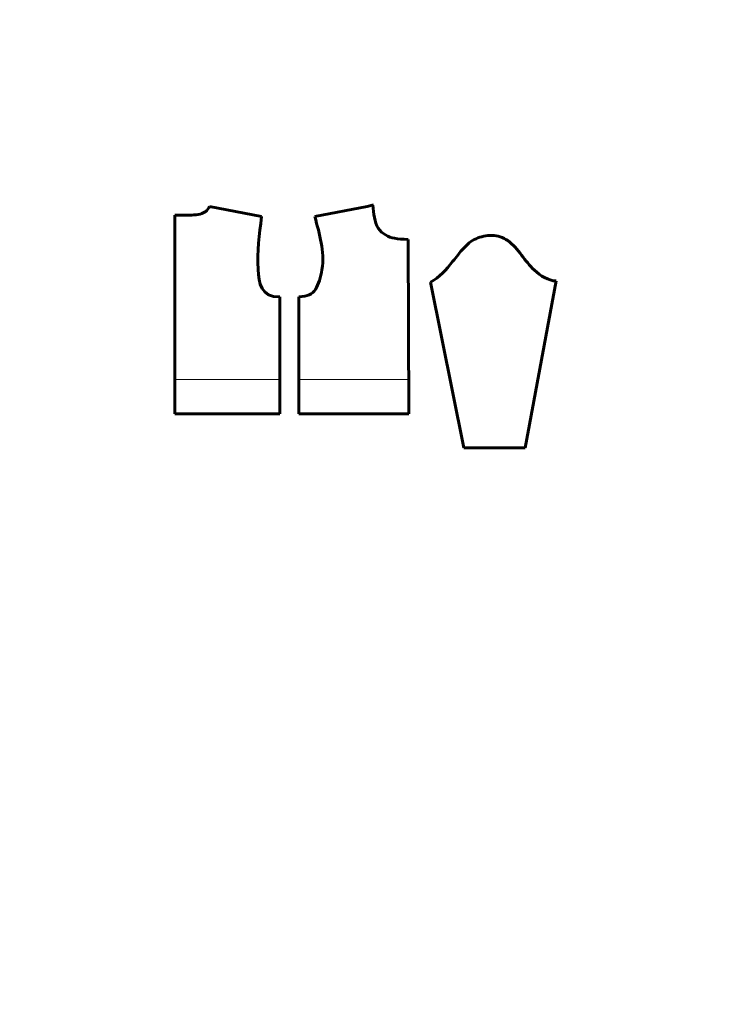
# Model space of a CAD drawing. Header units: millimetres. Extents: x 0 to 210, y 0 to 297.
import ezdxf

# ---------------------------------------------------------------- set-up
doc = ezdxf.new("R2010")
doc.units = ezdxf.units.MM
doc.linetypes.add('K5LT_BASIC', pattern=[0])
doc.linetypes.add('K5LT_THIN', pattern=[0])

msp = doc.modelspace()

# ---------------------------------------------------------------- linework, layer by layer
at = {"color": 150, "linetype": 'K5LT_BASIC', "lineweight": 60, "true_color": 0x0080ff}
for p, q in [((57.21, 240.64), (72.93, 237.64)), ((104.7, 240.64), (88.99, 237.64)), ((104.7, 240.64), (106.65, 241.12)), ((46.75, 238.08), (46.75, 178.13)), ((117.09, 230.71), (117.33, 178.13)), ((123.85, 217.82), (133.87, 167.82)), ((161.73, 218.19), (152.35, 167.82)), ((78.46, 178.13), (78.46, 213.43)), ((84.11, 213.43), (84.11, 178.13)), ((46.75, 178.13), (78.46, 178.13)), ((115.16, 178.13), (84.11, 178.13)), ((115.16, 178.13), (117.33, 178.13)), ((133.87, 167.82), (151.87, 167.82)), ((151.87, 167.82), (152.35, 167.82))]:
    msp.add_line(p, q, dxfattribs=at)
at = {"color": 7, "linetype": 'K5LT_THIN', "lineweight": 18}
for p, q in [((46.75, 188.44), (78.46, 188.44)), ((117.29, 188.44), (84.11, 188.44))]:
    msp.add_line(p, q, dxfattribs=at)
at = {"color": 150, "linetype": 'K5LT_BASIC', "lineweight": 60, "true_color": 0x0080ff}
for points, knots in [([(46.75, 238.08), (48.47, 238.1), (51.01, 238.03), (54.86, 238.17), (56.73, 239.45), (57.21, 240.64)], [0, 0, 0, 0, 2.246151, 3.379222, 5, 5, 5, 5]), ([(106.47, 241.07), (106.72, 238.49), (107.07, 234.59), (111.27, 231.08), (113.62, 230.87), (117.09, 230.71)], [0, 0, 0, 0, 1.918984, 2.888042, 5, 5, 5, 5]), ([(72.93, 237.64), (72.17, 232.02), (71.18, 223.67), (72.69, 213.2), (78.46, 213.43)], [0, 0, 0, 0, 2.308519, 4, 4, 4, 4]), ([(84.11, 213.43), (86.86, 213.48), (89.46, 214.86), (92.64, 225.73), (90.38, 232), (88.99, 237.64)], [0, 0, 0, 0, 1.051479, 2.106746, 5, 5, 5, 5]), ([(123.85, 217.82), (126.61, 219.31), (129.74, 222.89), (133.73, 228.22), (137.06, 231.13), (142.76, 232.4), (147.65, 230.62), (151.34, 225.96), (155.2, 220.85), (159.31, 218.26), (161.73, 218.19)], [0, 0, 0, 0, 1.889792, 2.973549, 3.996941, 4.914124, 5.963986, 7.218245, 8.438583, 10, 10, 10, 10])]:
    msp.add_open_spline(points, degree=3, knots=knots, dxfattribs=at)

doc.saveas('drawing.dxf')
